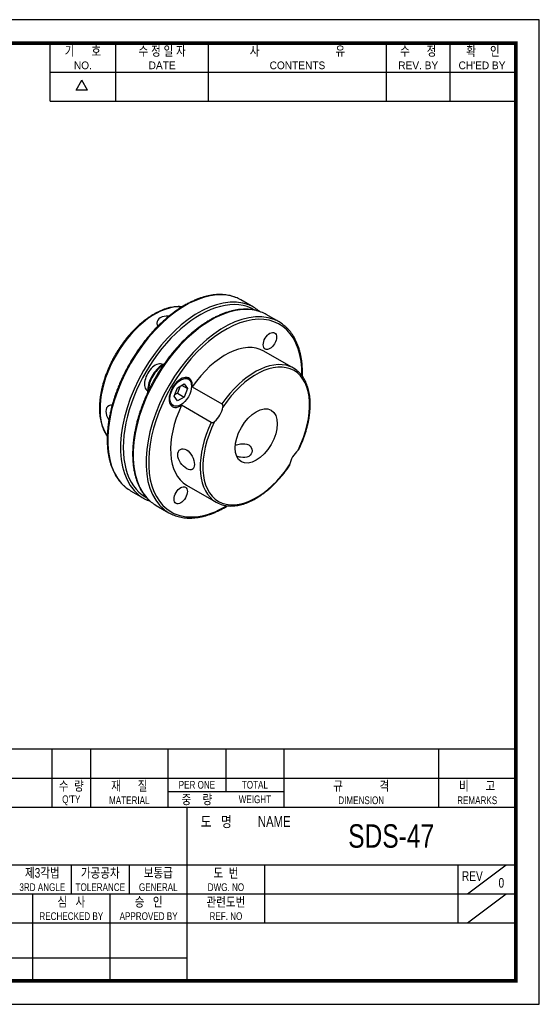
# Model space of a CAD drawing. Header units: millimetres. Extents: x 0 to 297, y 0 to 210.
# Tile 2 of 2: x 186 to 297, y 0 to 210. Entities that reach past the tile are written whole.
import ezdxf
from ezdxf.enums import TextEntityAlignment as Align

# ---------------------------------------------------------------- set-up
doc = ezdxf.new("R2010")
doc.units = ezdxf.units.MM
doc.header["$LTSCALE"] = 5
doc.layers.get('0').update_dxf_attribs({"linetype": 'CONTINUOUS'})
doc.layers.add('BM', color=2, linetype='CONTINUOUS')
doc.layers.add('D', color=7, linetype='CONTINUOUS')
doc.styles.get("Standard").update_dxf_attribs({"font": 'Gulim.ttf', "width": 0.8, "height": 3})

msp = doc.modelspace()

# ---------------------------------------------------------------- linework, layer by layer
for p, q in [((192.71392, 192.64074), (192.71392, 205)), ((206.72109, 192.64074), (206.72109, 205)), ((226.49591, 192.64074), (226.49591, 205)), ((264.39765, 192.64074), (264.39765, 205)), ((277.99284, 192.64074), (277.99284, 205)), ((192.71392, 198.82037), (291.58802, 198.82037)), ((198.25647, 194.97648), (199.49239, 197.11716)), ((200.72832, 194.97648), (199.49239, 197.11716)), ((200.72832, 194.97648), (198.25647, 194.97648)), ((192.71392, 192.64074), (291.58802, 192.64074)), ((292, 54.43705), (147.8086, 54.43705)), ((193.1259, 54.43705), (193.1259, 42.07779)), ((201.36541, 54.43705), (201.36541, 42.07779)), ((217.84443, 54.43705), (217.84443, 42.07779)), ((230.20369, 54.43705), (230.20369, 45.37359)), ((242.56295, 54.43705), (242.56295, 42.07779)), ((275.52098, 54.43705), (275.52098, 42.07779)), ((147.8086, 48.25742), (292, 48.25742)), ((217.84443, 45.37359), (242.56295, 45.37359)), ((147.8086, 42.07779), (292, 42.07779)), ((221.96418, 5), (221.96418, 42.07779)), ((147.8086, 29.71852), (292, 29.71852)), ((197.24565, 29.71852), (197.24565, 23.53889)), ((209.60492, 29.71852), (209.60492, 23.53889)), ((238.4432, 29.71852), (238.4432, 17.35926)), ((279.64074, 29.71852), (279.64074, 17.35926)), ((281.70061, 23.53889), (289.94012, 29.71852)), ((147.8086, 23.53889), (221.96418, 23.53889)), ((189.00615, 23.53889), (189.00615, 5)), ((205.48516, 23.53889), (205.48516, 5)), ((221.96418, 23.53889), (292, 23.53889)), ((281.70061, 17.35926), (289.94012, 23.53889)), ((147.8086, 17.35926), (292, 17.35926)), ((147.8086, 9.87984), (221.96418, 9.87984))]:
    msp.add_line(p, q)
msp.add_lwpolyline([(297, 210), (0, 210), (0, 0), (297, 0)], close=True)
msp.add_lwpolyline([(292, 205, 0.8, 0.8, 0), (5, 205, 0.8, 0.8, 0), (5, 5, 0.8, 0.8, 0), (292, 5, 0.8, 0.8, 0)], format="xyseb", close=True)
at = {"layer": 'BM', "linetype": 'Continuous'}
for p, q in [((236.11455, 148.66768), (233.3804, 150.24624)), ((241.5357, 145.53778), (238.80155, 147.11634)), ((244.63536, 135.66528), (238.31854, 139.3123)), ((216.57484, 136.28359), (216.99966, 136.52886)), ((216.71626, 136.20194), (216.57484, 136.28359)), ((216.71626, 136.20194), (216.80666, 136.25413)), ((216.81963, 136.42492), (216.77239, 136.4522)), ((219.86143, 131.51368), (221.27565, 132.33017)), ((221.27565, 132.33017), (221.98275, 131.32421)), ((222.19354, 133.32229), (221.54402, 133.69729)), ((213.52239, 130.82303), (213.56963, 130.79575)), ((213.56963, 130.5895), (213.56963, 131.07842)), ((213.71106, 130.99677), (213.56963, 131.07842)), ((213.71106, 130.89165), (213.71106, 130.99677)), ((219.15433, 129.69121), (219.86143, 131.51368)), ((219.86143, 130.31824), (219.26372, 129.97315)), ((220.45915, 131.85877), (219.86143, 130.31824)), ((219.86143, 130.31824), (221.27565, 129.50175)), ((220.75801, 132.03131), (221.98275, 131.32421)), ((221.98275, 131.32421), (221.27565, 129.50175)), ((223.03608, 131.71255), (229.3529, 128.06553)), ((219.86143, 128.68525), (219.15433, 129.69121)), ((221.27565, 129.50175), (219.86143, 128.68525)), ((218.29402, 128.06813), (218.94354, 127.69313)), ((227.07571, 124.12132), (220.75889, 127.76834)), ((209.8804, 109.54305), (212.61455, 107.96449)), ((221.81854, 110.73346), (228.13536, 107.08645)), ((215.30155, 106.41315), (218.0357, 104.83459))]:
    msp.add_line(p, q, dxfattribs=at)
for centre, major_axis, start_param, end_param in [((221.6304, 129.89465), (-11.75, -20.3516), 3.230947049, 6.192441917), ((224.36455, 128.31609), (11.75, 20.3516), 0.08527483, 3.050493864), ((215.03074, 133.70496), (8.25, 14.28942), 0.266103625, 2.874600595), ((224.64739, 128.15279), (-11.55, -20.00519), 3.128413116, 6.283185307), ((227.05155, 126.76474), (-11.75, -20.3516), 3.230947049, 6.192441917), ((221.6304, 129.89465), (-11.75, -20.3516), 3.141592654, 3.230947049), ((224.36455, 128.31609), (11.75, 20.3516), 0, 0.08527483), ((229.7857, 125.18618), (11.75, 20.3516), 0.08527483, 3.050493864), ((230.06854, 125.02288), (-11.55, -20.00519), 2.337846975, 6.283185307), ((224.36455, 128.31609), (11.75, 20.3516), 6.196347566, 6.283185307), ((227.05155, 126.76474), (-11.75, -20.3516), 3.141592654, 3.230947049), ((229.7857, 125.18618), (11.75, 20.3516), 0, 0.08527483), ((229.7857, 125.18618), (11.75, 20.3516), 6.196347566, 6.283185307), ((230.06854, 125.02288), (-8.25, -14.28942), 3.141592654, 4.573935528), ((215.14739, 133.63761), (1.625, 2.81458), 0, 3.141592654), ((236.38536, 121.37587), (-8.25, -14.28942), 3.232684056, 4.573935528), ((236.6682, 121.21257), (-8.05, -13.94301), 1.682895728, 4.600289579), ((216.57484, 132.81348), (-2.125, -3.68061), 3.926990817, 5.497787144), ((216.71626, 132.73183), (-2.125, -3.68061), 3.926990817, 5.497787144), ((236.38536, 121.37587), (-8.25, -14.28942), 3.054026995, 3.232684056), ((220.56854, 130.50771), (1.75, 3.03109), -0.862388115, 4.003980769), ((230.06854, 125.02288), (8.25, 14.28942), 1.709249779, 3.141592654), ((227.1682, 126.69739), (1.75, 3.03109), 4.171873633, 5.252904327), ((236.38536, 121.37587), (8.25, 14.28942), 1.709249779, 3.054026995), ((236.6682, 121.21257), (8.05, 13.94301), 1.682895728, 4.600289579), ((246.1682, 115.72774), (-1.75, -3.03109), 4.171873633, 5.252904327), ((221.6304, 129.89465), (-11.75, -20.3516), 6.192441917, 6.283185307), ((224.36455, 128.31609), (11.75, 20.3516), 3.050493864, 3.23217801), ((224.64739, 128.15279), (-11.55, -20.00519), 0, 0.013944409), ((227.05155, 126.76474), (-11.75, -20.3516), 6.192441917, 6.283185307), ((236.38536, 121.37587), (8.25, 14.28942), 3.054026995, 3.232684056), ((229.7857, 125.18618), (11.75, 20.3516), 3.050493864, 3.23217801), ((230.06854, 125.02288), (-11.55, -20.00519), 0, 0.802448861)]:
    msp.add_ellipse(centre, major_axis=major_axis, ratio=0.577350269, start_param=start_param, end_param=end_param, dxfattribs=at)
for centre, major_axis in [((239.56854, 141.47737), (-1, -1.73205)), ((239.56854, 141.47737), (-1, -1.73205)), ((220.56854, 130.50771), (1.625, 2.81458)), ((236.6682, 121.21257), (3.175, 5.49926)), ((220.56854, 108.5684), (-1, -1.73205)), ((220.56854, 108.5684), (-1, -1.73205))]:
    msp.add_ellipse(centre, major_axis=major_axis, ratio=0.577350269, dxfattribs=at)
for points, knots in [([(232.24567, 150.78296), (232.15021, 150.82158), (231.8909, 150.92569), (231.39022, 151.07501), (230.7831, 151.2165), (230.15179, 151.31598), (229.50528, 151.37343), (228.84266, 151.3886), (228.1658, 151.36139), (227.47589, 151.29178), (226.77438, 151.17985), (226.0627, 151.02578), (225.34234, 150.82989), (224.61479, 150.59259), (223.88155, 150.31436), (223.1441, 149.99583), (222.40393, 149.63766), (221.66252, 149.24063), (220.92134, 148.80558), (220.18184, 148.33342), (219.44545, 147.82512), (218.71358, 147.28173), (217.98766, 146.70434), (217.26905, 146.09412), (216.55914, 145.45227), (215.85928, 144.78008), (215.17081, 144.07888), (214.49505, 143.35003), (213.83329, 142.59499), (213.1868, 141.81521), (212.55681, 141.01223), (211.94455, 140.18762), (211.35117, 139.34298), (210.77784, 138.47996), (210.22565, 137.60022), (209.69568, 136.7055), (209.18895, 135.79751), (208.70645, 134.87802), (208.24912, 133.94883), (207.81784, 133.01172), (207.41348, 132.06851), (207.03681, 131.12103), (206.68858, 130.17111), (206.36949, 129.22058), (206.08017, 128.27127), (205.8212, 127.32501), (205.59312, 126.38364), (205.3964, 125.44896), (205.23146, 124.52277), (205.09865, 123.60686), (204.99829, 122.70299), (204.93061, 121.81292), (204.8958, 120.93837), (204.89401, 120.08104), (204.92529, 119.24261), (204.98966, 118.42473), (205.08706, 117.62903), (205.21737, 116.85714), (205.3804, 116.11062), (205.57587, 115.39103), (205.80343, 114.69986), (206.06265, 114.03859), (206.35298, 113.40863), (206.67379, 112.81137), (207.02443, 112.24793), (207.40379, 111.72013), (207.81202, 111.22668), (208.24436, 110.77732), (208.59643, 110.44962), (208.78764, 110.30269), (208.83202, 110.26868)], [0, 0, 0, 0, 0.006754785, 0.021535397, 0.036334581, 0.051158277, 0.066010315, 0.080892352, 0.095804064, 0.110743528, 0.1257077, 0.140692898, 0.155695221, 0.170710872, 0.185736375, 0.200768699, 0.215805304, 0.230844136, 0.245883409, 0.260921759, 0.275958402, 0.290992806, 0.306024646, 0.321053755, 0.336080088, 0.351103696, 0.366124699, 0.381143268, 0.396159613, 0.411173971, 0.426186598, 0.441197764, 0.456207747, 0.471216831, 0.486225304, 0.501233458, 0.516241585, 0.531249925, 0.546258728, 0.561268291, 0.576278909, 0.591290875, 0.60630448, 0.621320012, 0.636337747, 0.651357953, 0.666380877, 0.681406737, 0.696435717, 0.711467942, 0.726503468, 0.741542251, 0.756584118, 0.771628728, 0.786675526, 0.801723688, 0.816771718, 0.831817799, 0.846859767, 0.861894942, 0.876920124, 0.891931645, 0.906925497, 0.921897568, 0.936843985, 0.951761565, 0.966648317, 0.981503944, 0.996330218, 1, 1, 1, 1]), ([(220.86024, 148.76422), (220.76913, 148.77376), (220.49609, 148.79693), (220.02918, 148.80865), (219.45744, 148.78028), (218.87273, 148.70937), (218.27716, 148.59607), (217.67241, 148.44064), (217.06032, 148.24353), (216.44272, 148.00535), (215.82142, 147.72684), (215.19823, 147.40887), (214.57494, 147.05244), (213.9533, 146.65865), (213.33503, 146.22869), (212.72184, 145.76382), (212.11537, 145.26542), (211.51727, 144.7349), (210.92915, 144.17379), (210.3526, 143.58366), (209.78917, 142.96619), (209.24037, 142.32309), (208.70771, 141.65616), (208.19261, 140.96724), (207.69649, 140.25826), (207.22069, 139.53117), (206.76652, 138.78797), (206.33522, 138.03071), (205.92797, 137.26149), (205.54592, 136.48242), (205.19012, 135.69563), (204.86155, 134.9033), (204.56115, 134.10757), (204.28977, 133.31064), (204.04819, 132.51467), (203.8371, 131.72184), (203.65713, 130.93431), (203.50885, 130.15422), (203.39271, 129.38369), (203.30912, 128.62483), (203.2584, 127.87972), (203.24079, 127.15041), (203.25644, 126.4389), (203.30544, 125.7472), (203.38777, 125.07729), (203.50332, 124.43113), (203.65188, 123.81063), (203.83309, 123.21767), (204.04648, 122.65413), (204.29146, 122.12164), (204.56708, 121.62246), (204.78071, 121.29684), (204.89755, 121.13526), (204.90736, 121.12182)], [0.0400406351, 0.0400406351, 0.0400406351, 0.0400406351, 0.0492644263, 0.0675744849, 0.0859454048, 0.1043733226, 0.1228510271, 0.1413695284, 0.1599194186, 0.1784918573, 0.1970791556, 0.2156750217, 0.2342745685, 0.2528733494, 0.2714690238, 0.2900601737, 0.3086459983, 0.3272261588, 0.3458006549, 0.3643697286, 0.382933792, 0.4014933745, 0.420049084, 0.4386015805, 0.4571515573, 0.4756997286, 0.494246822, 0.5127935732, 0.5313406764, 0.5498886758, 0.568438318, 0.5869903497, 0.6055455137, 0.6241045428, 0.6426681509, 0.6612370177, 0.6798117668, 0.6983929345, 0.7169809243, 0.7355759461, 0.7541779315, 0.7727864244, 0.791400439, 0.8100182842, 0.8286367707, 0.8472512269, 0.8658560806, 0.884444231, 0.9030071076, 0.9215350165, 0.9400178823, 0.9584464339, 0.9601266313, 0.9601266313, 0.9601266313, 0.9601266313]), ([(237.66682, 147.65305), (237.57136, 147.69168), (237.31205, 147.79579), (236.81137, 147.94511), (236.20425, 148.0866), (235.57294, 148.18607), (234.92643, 148.24353), (234.26382, 148.2587), (233.58696, 148.23149), (232.89705, 148.16188), (232.19553, 148.04994), (231.48386, 147.89588), (230.7635, 147.69999), (230.03595, 147.46268), (229.3027, 147.18446), (228.56525, 146.86593), (227.82508, 146.50776), (227.08368, 146.11073), (226.34249, 145.67568), (225.60299, 145.20351), (224.8666, 144.69522), (224.13474, 144.15183), (223.40881, 143.57444), (222.6902, 142.96421), (221.98029, 142.32237), (221.28043, 141.65018), (220.59197, 140.94897), (219.91621, 140.22013), (219.25445, 139.46508), (218.60795, 138.68531), (217.97797, 137.88233), (217.3657, 137.05772), (216.77233, 136.21308), (216.19899, 135.35005), (215.64681, 134.47032), (215.11684, 133.57559), (214.61011, 132.6676), (214.1276, 131.74812), (213.67027, 130.81892), (213.239, 129.88182), (212.83463, 128.93861), (212.45796, 127.99113), (212.10973, 127.04121), (211.79064, 126.09067), (211.50132, 125.14136), (211.24235, 124.19511), (211.01428, 123.25373), (210.81756, 122.31905), (210.65261, 121.39286), (210.5198, 120.47695), (210.41944, 119.57309), (210.35176, 118.68302), (210.31695, 117.80847), (210.31516, 116.95114), (210.34644, 116.1127), (210.41081, 115.29482), (210.50821, 114.49913), (210.63852, 113.72724), (210.80155, 112.98072), (210.99702, 112.26112), (211.22459, 111.56995), (211.4838, 110.90869), (211.77414, 110.27872), (212.09495, 109.68147), (212.44558, 109.11803), (212.82494, 108.59022), (213.23317, 108.09677), (213.66551, 107.64742), (214.01758, 107.31972), (214.20879, 107.17278), (214.25317, 107.13878)], [0, 0, 0, 0, 0.006754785, 0.021535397, 0.036334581, 0.051158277, 0.066010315, 0.080892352, 0.095804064, 0.110743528, 0.1257077, 0.140692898, 0.155695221, 0.170710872, 0.185736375, 0.200768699, 0.215805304, 0.230844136, 0.245883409, 0.260921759, 0.275958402, 0.290992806, 0.306024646, 0.321053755, 0.336080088, 0.351103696, 0.366124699, 0.381143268, 0.396159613, 0.411173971, 0.426186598, 0.441197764, 0.456207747, 0.471216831, 0.486225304, 0.501233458, 0.516241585, 0.531249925, 0.546258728, 0.561268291, 0.576278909, 0.591290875, 0.60630448, 0.621320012, 0.636337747, 0.651357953, 0.666380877, 0.681406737, 0.696435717, 0.711467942, 0.726503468, 0.741542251, 0.756584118, 0.771628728, 0.786675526, 0.801723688, 0.816771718, 0.831817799, 0.846859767, 0.861894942, 0.876920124, 0.891931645, 0.906925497, 0.921897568, 0.936843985, 0.951761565, 0.966648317, 0.981503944, 0.996330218, 1, 1, 1, 1]), ([(237.37925, 147.76865), (237.34722, 147.796), (237.26315, 147.86597), (237.17985, 147.92979), (237.11931, 147.97598)], [0.991936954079, 0.991936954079, 0.991936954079, 0.991936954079, 0.995005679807, 1, 1, 1, 1]), ([(218.06382, 146.76335), (218.03501, 146.76562), (218.00619, 146.7676), (217.32587, 146.80745), (216.67261, 146.68541), (215.74859, 146.14586), (215.47805, 145.73246), (215.47782, 145.07212), (215.56215, 144.83903), (215.71714, 144.63289)], [0.1194676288, 0.1194676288, 0.1194676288, 0.1194676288, 0.125, 0.125, 0.25, 0.25, 0.375, 0.375, 0.4448623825, 0.4448623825, 0.4448623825, 0.4448623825]), ([(246.5101, 133.95311), (246.51192, 134.01538), (246.52076, 134.36681), (246.52209, 134.99979), (246.49081, 135.83822), (246.42644, 136.6561), (246.32904, 137.45179), (246.19873, 138.22369), (246.0357, 138.97021), (245.84023, 139.6898), (245.61266, 140.38097), (245.35345, 141.04224), (245.06311, 141.6722), (244.7423, 142.26946), (244.39167, 142.83289), (244.01231, 143.36073), (243.60408, 143.85404), (243.17174, 144.30394), (242.80563, 144.64312), (242.601, 144.79988), (242.54046, 144.84607)], [0.7522490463, 0.7522490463, 0.7522490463, 0.7522490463, 0.7554772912, 0.7705082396, 0.7855413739, 0.8005758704, 0.8156102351, 0.8306426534, 0.8456709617, 0.8606924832, 0.8757040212, 0.8907019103, 0.9056821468, 0.9206406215, 0.9355734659, 0.9504774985, 0.9653507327, 0.9801928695, 0.9950056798, 1, 1, 1, 1]), ([(245.75842, 118.37736), (245.88055, 118.63393), (246.09785, 119.09284), (246.43102, 119.87164), (246.74091, 120.66185), (247.02412, 121.45976), (247.2773, 122.25605), (247.50039, 123.05044), (247.69255, 123.84028), (247.85324, 124.62353), (247.98196, 125.39803), (248.07828, 126.16169), (248.14185, 126.9124), (248.17239, 127.64812), (248.16972, 128.36681), (248.13373, 129.06646), (248.06438, 129.7451), (247.96176, 130.40076), (247.82604, 131.03149), (247.65751, 131.6354), (247.45659, 132.21064), (247.22386, 132.75538), (246.95999, 133.26798), (246.66606, 133.74644), (246.34232, 134.1907), (245.99282, 134.59416), (245.65565, 134.92814), (245.44929, 135.09266), (245.35533, 135.16692)], [0, 0, 0, 0, 0.035091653, 0.074305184, 0.113524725, 0.152751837, 0.191988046, 0.231234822, 0.270493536, 0.309765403, 0.3490514, 0.388352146, 0.427667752, 0.466997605, 0.506340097, 0.545692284, 0.585049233, 0.624401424, 0.663738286, 0.703046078, 0.742307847, 0.781503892, 0.820612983, 0.859614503, 0.898491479, 0.937234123, 0.975843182, 1, 1, 1, 1]), ([(205.95381, 127.79114), (205.68619, 127.82802), (205.4317, 127.78361), (204.85388, 127.45017), (204.62246, 127.00632), (204.60606, 125.93177), (204.81831, 125.30618), (205.20269, 124.71423), (205.22802, 124.67656), (205.25391, 124.63935)], [0.0525503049, 0.0525503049, 0.0525503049, 0.0525503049, 0.125, 0.125, 0.25, 0.25, 0.375, 0.375, 0.3835949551, 0.3835949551, 0.3835949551, 0.3835949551]), ([(229.56924, 127.3908), (229.59179, 127.50802), (229.59284, 127.63435), (229.54171, 127.82183), (229.51541, 127.88399), (229.44424, 127.99298), (229.39995, 128.03837), (229.3529, 128.06553)], [0, 0, 0, 0, 0.5, 0.5, 0.75, 0.75, 1, 1, 1, 1]), ([(227.07571, 124.12132), (227.12283, 124.09412), (227.18436, 124.07847), (227.31432, 124.07136), (227.38137, 124.07967), (227.56984, 124.12939), (227.67845, 124.1936), (227.76822, 124.27133)], [0, 0, 0, 0, 0.25, 0.25, 0.5, 0.5, 1, 1, 1, 1]), ([(221.86629, 114.21807), (222.3342, 113.94792), (222.75501, 113.88577), (223.32494, 114.21461), (223.47736, 114.61285), (223.46352, 115.66994), (223.29965, 116.32346), (222.70083, 117.50075), (222.27091, 117.99998), (221.34736, 118.53363), (220.85651, 118.5626), (220.14416, 118.15225), (219.92731, 117.72062), (219.94242, 116.65024), (220.174, 116.03469), (220.90491, 114.95462), (221.39837, 114.48822), (221.86629, 114.21807)], [0, 0, 0, 0, 0.125, 0.125, 0.25, 0.25, 0.375, 0.375, 0.5, 0.5, 0.625, 0.625, 0.75, 0.75, 0.875, 0.875, 1, 1, 1, 1]), ([(232.22222, 119.23066), (232.55764, 119.35644), (232.92681, 119.45952), (233.94448, 119.62052), (234.59408, 119.57092), (235.06632, 119.29828)], [0.8043179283, 0.8043179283, 0.8043179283, 0.8043179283, 0.875, 0.875, 1, 1, 1, 1]), ([(235.06632, 119.29828), (235.53855, 119.02564), (235.79895, 118.54878), (235.79815, 117.59885), (235.53157, 117.13211), (234.59716, 116.61104), (233.94239, 116.56371), (233.02651, 116.72675), (232.75541, 116.80064), (232.49731, 116.88998)], [0, 0, 0, 0, 0.125, 0.125, 0.25, 0.25, 0.375, 0.375, 0.4272667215, 0.4272667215, 0.4272667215, 0.4272667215]), ([(228.95848, 106.69608), (229.12176, 106.63624), (229.41153, 106.53194), (229.91973, 106.40694), (230.44689, 106.32138), (230.99458, 106.27757), (231.55654, 106.27621), (232.13256, 106.31733), (232.72064, 106.40095), (233.31916, 106.5269), (233.9263, 106.69487), (234.54023, 106.90435), (235.15914, 107.15469), (235.78119, 107.44512), (236.40459, 107.77471), (237.02757, 108.14245), (237.64838, 108.5472), (238.2653, 108.98775), (238.87666, 109.46281), (239.48079, 109.97098), (240.07607, 110.51083), (240.66087, 111.08078), (241.23373, 111.67935), (241.79267, 112.30439), (242.33778, 112.95591), (242.86162, 113.62556), (243.31651, 114.24282), (243.56032, 114.60087), (243.66867, 114.76052)], [0, 0, 0, 0, 0.035084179, 0.073583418, 0.112177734, 0.150890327, 0.189731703, 0.228700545, 0.26778619, 0.306971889, 0.346238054, 0.38556493, 0.424934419, 0.464331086, 0.503742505, 0.543158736, 0.582571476, 0.621976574, 0.661371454, 0.700754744, 0.740125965, 0.77948529, 0.818833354, 0.858171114, 0.89749975, 0.936820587, 0.976135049, 1, 1, 1, 1]), ([(213.76556, 107.42141), (213.85511, 107.38523), (213.94038, 107.35103), (214.02977, 107.31856), (214.03917, 107.31518)], [0, 0, 0, 0, 0.006328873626, 0.007069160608, 0.007069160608, 0.007069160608, 0.007069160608]), ([(219.18671, 104.2915), (219.27626, 104.25532), (219.53072, 104.15326), (220.02597, 104.00587), (220.63297, 103.86431), (221.26432, 103.76486), (221.91082, 103.7074), (222.57343, 103.69223), (223.25029, 103.71944), (223.9402, 103.78905), (224.64172, 103.90098), (225.35339, 104.05505), (226.07375, 104.25093), (226.8013, 104.48824), (227.53455, 104.76646), (228.272, 105.085), (229.01216, 105.44317), (229.75357, 105.8402), (230.26788, 106.14208), (230.5348, 106.30618), (230.55495, 106.31861)], [0, 0, 0, 0, 0.0063288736, 0.0210960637, 0.0358818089, 0.050692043, 0.0655305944, 0.0803991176, 0.095297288, 0.1102231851, 0.1251737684, 0.1401453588, 0.1551340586, 0.1701360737, 0.1851479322, 0.2001666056, 0.2151895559, 0.2302147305, 0.2452403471, 0.2464672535, 0.2464672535, 0.2464672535, 0.2464672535])]:
    msp.add_open_spline(points, degree=3, knots=knots, dxfattribs=at)
for points in [[(245.76073, 118.37919), (245.72236, 118.30106), (245.65082, 118.22535), (245.56819, 118.1538)], [(243.76717, 115.03434), (243.74661, 114.92751), (243.71705, 114.82864), (243.66949, 114.75677)]]:
    msp.add_open_spline(points, degree=3, dxfattribs=at)

# ---------------------------------------------------------------- texts
at = {"layer": 'D', "width": 0.8}
for s, height, p in [('기      호', 2.059877, (199.71751, 203.3521)), ('수 정 일 자', 2.059877, (216.6085, 203.3521)), ('사                           유', 2.0598771, (245.44678, 203.3521)), ('수      정', 2.059877, (271.19524, 203.3521)), ('확     인', 2.059877, (284.99642, 203.3521)), ('수  량', 2.059877, (197.24565, 46.60952)), ('재      질', 2.059877, (209.60492, 46.60952)), ('PER ONE', 1.647902, (224.02406, 46.8155)), ('TOTAL', 1.647902, (236.38332, 46.8155)), ('규             격', 2.0598771, (259.04197, 46.60952)), ('비      고', 2.059877, (283.76049, 46.60952)), ("Q'TY", 1.647902, (197.24565, 43.5197)), ('MATERIAL', 1.647902, (209.60492, 43.5197)), ('중    량', 2.059877, (224.02406, 43.72569)), ('WEIGHT', 1.647902, (236.38332, 43.72569)), ('DIMENSION', 1.647902, (259.04197, 43.5197)), ('REMARKS', 1.647902, (283.76049, 43.5197)), ('도   명', 2.307062, (228.14381, 38.98797)), ('NAME', 2.307062, (240.50307, 38.98797)), ('SDS-47', 5, (265.42755, 35.89816)), ('제3각법', 2.059877, (191.06602, 28.07062)), ('가공공차', 2.059877, (203.42529, 28.07062)), ('보통급', 2.059877, (215.78455, 28.07062)), ('도  번', 2.059877, (230.20369, 28.07062)), ('REV', 2.059877, (282.73055, 27.34967)), ('3RD ANGLE', 1.647902, (191.06602, 24.98081)), ('TOLERANCE', 1.647902, (203.42529, 24.98081)), ('GENERAL', 1.647902, (215.78455, 24.98081)), ('DWG. NO', 1.647902, (230.20369, 24.98081)), ('0', 2.05988, (288.91018, 25.90775)), ('심   사', 2.059877, (197.24565, 21.89099)), ('승   인', 2.059877, (213.72467, 21.89099)), ('관련도번', 2.059877, (230.20369, 21.89099)), ('REF. NO', 1.647902, (230.20369, 18.80118))]:
    msp.add_text(s, height=height, dxfattribs=at).set_placement(p, align=Align.MIDDLE)
at = {"layer": 'D'}
for s, p in [('NO.', (199.71751, 200.26228)), ('DATE', (216.6085, 200.26228)), ('CONTENTS', (245.44678, 200.26228)), ('REV. BY', (271.19524, 200.26228)), ("CH'ED BY", (284.79043, 200.26228))]:
    msp.add_text(s, height=1.647902, dxfattribs=at).set_placement(p, align=Align.MIDDLE)
at = {"layer": 'D', "width": 0.8}
for s, p in [('RECHECKED BY', (197.24565, 17.97719)), ('APPROVED BY', (213.72467, 17.97719))]:
    msp.add_text(s, height=1.6479017, dxfattribs=at).set_placement(p, align=Align.CENTER)

doc.saveas('drawing.dxf')
